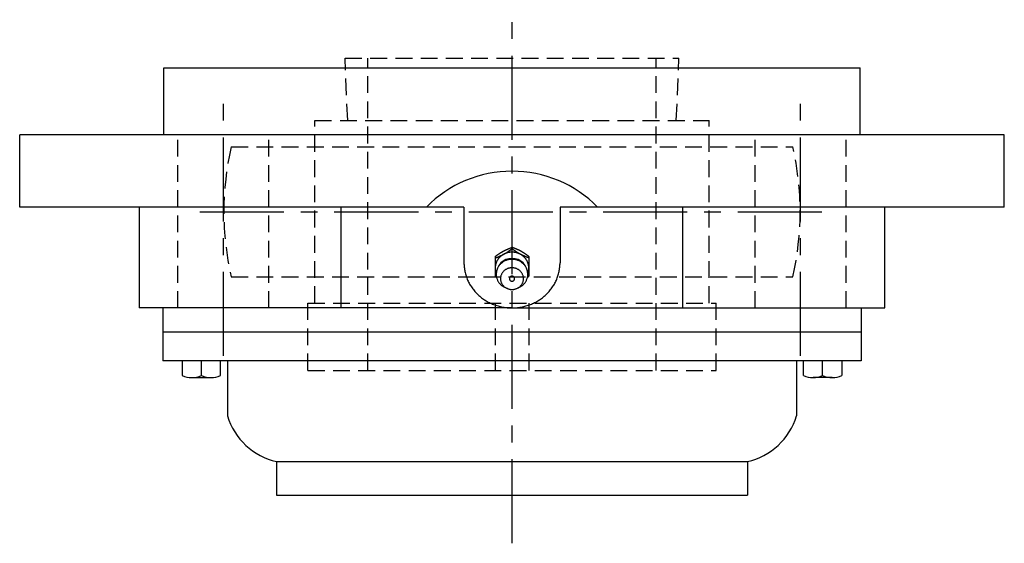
# Model space of a CAD drawing. Extents: x -113 to 261, y -113 to 261.
# Tile 10 of 11: x -103 to 102, y 153 to 261. Entities that reach past the tile are written whole.
import ezdxf

# ---------------------------------------------------------------- set-up
doc = ezdxf.new("R2010")
doc.units = 0
doc.header["$LTSCALE"] = 14
doc.linetypes.add('CENTER', pattern=[2, 1.25, -0.25, 0.25, -0.25])
doc.linetypes.add('HIDDEN', pattern=[0.375, 0.25, -0.125])
doc.layers.get('0').update_dxf_attribs({"linetype": 'CONTINUOUS'})
doc.layers.add('CENTER', color=1, linetype='CENTER')
doc.layers.add('HIDDEN', color=3, linetype='HIDDEN')

msp = doc.modelspace()

# ---------------------------------------------------------------- linework, layer by layer
for p, q in [((-72.5, 237.5), (-72.5, 251.5)), ((-72.5, 251.5), (72.5, 251.5)), ((72.5, 237.5), (72.5, 251.5)), ((102.5, 237.5), (-102.5, 237.5)), ((-102.5, 222.5), (-102.5, 237.5)), ((102.5, 222.5), (102.5, 237.5)), ((-10, 222.5), (-102.5, 222.5)), ((-77.6, 222.5), (-77.6, 201.5)), ((-35.55, 201.5), (-35.55, 222.5)), ((-10, 222.5), (-10, 210.9)), ((10, 222.5), (10, 210.9)), ((102.5, 222.5), (10, 222.5)), ((35.55, 201.5), (35.55, 222.5)), ((77.6, 201.5), (77.6, 222.5)), ((-3.5, 212.21), (-3.5, 208.1)), ((3.5, 212.21), (3.5, 208.1)), ((-3.24, 207.91), (-3.5, 208.1)), ((3.24, 207.91), (3.5, 208.1)), ((0, 201.5), (-77.6, 201.5)), ((-72.67, 201.5), (-72.67, 190.5)), ((0, 201.5), (77.6, 201.5)), ((72.67, 201.5), (72.67, 190.5)), ((-72.67, 196.5), (72.67, 196.5)), ((72.67, 190.5), (-72.67, 190.5)), ((-68.67, 190.5), (-68.67, 187.42)), ((-64.67, 187.42), (-64.67, 190.5)), ((-60.67, 187.42), (-60.67, 190.5)), ((-59.25, 190.5), (-59.25, 179.04)), ((59.25, 190.5), (59.25, 179.04)), ((60.67, 187.42), (60.67, 190.5)), ((64.67, 187.42), (64.67, 190.5)), ((68.67, 190.5), (68.67, 187.42)), ((-66.67, 187), (-62.67, 187)), ((66.67, 187), (62.67, 187)), ((-49, 169.5), (49, 169.5)), ((-49, 169.5), (-49, 162.5)), ((49, 169.5), (49, 162.5)), ((-49, 162.5), (49, 162.5))]:
    msp.add_line(p, q)
at = {"linetype": 'CONTINUOUS'}
for p, q in [((0, 213.8), (0, 214.11)), ((-0.96, 205.53), (-1.33, 205.68)), ((0.96, 205.53), (1.33, 205.68))]:
    msp.add_line(p, q, dxfattribs=at)
for points in [[(-3.5, 212.21, 0), (-3.48, 212.23, 0), (-3.46, 212.24, 0), (-3.44, 212.26, 0), (-3.42, 212.27, 0), (-3.4, 212.29, 0), (-3.38, 212.3, 0), (-3.36, 212.32, 0), (-3.34, 212.33, 0), (-3.31, 212.34, 0), (-3.29, 212.36, 0), (-3.27, 212.37, 0), (-3.25, 212.39, 0), (-3.23, 212.4, 0), (-3.21, 212.42, 0), (-3.19, 212.43, 0), (-3.17, 212.45, 0), (-3.15, 212.46, 0), (-3.13, 212.48, 0), (-3.11, 212.49, 0), (-3.09, 212.5, 0), (-3.07, 212.52, 0), (-3.05, 212.53, 0), (-3.03, 212.55, 0), (-3.01, 212.56, 0), (-2.99, 212.58, 0), (-2.96, 212.59, 0), (-2.94, 212.61, 0), (-2.92, 212.62, 0), (-2.9, 212.63, 0), (-2.88, 212.65, 0), (-2.86, 212.66, 0), (-2.84, 212.68, 0), (-2.82, 212.69, 0), (-2.8, 212.71, 0), (-2.78, 212.72, 0), (-2.76, 212.73, 0), (-2.74, 212.75, 0), (-2.71, 212.76, 0), (-2.69, 212.78, 0), (-2.67, 212.79, 0), (-2.65, 212.8, 0), (-2.63, 212.82, 0), (-2.61, 212.83, 0), (-2.59, 212.85, 0), (-2.57, 212.86, 0), (-2.55, 212.87, 0), (-2.53, 212.89, 0), (-2.51, 212.9, 0), (-2.48, 212.91, 0), (-2.46, 212.93, 0), (-2.44, 212.94, 0), (-2.42, 212.96, 0), (-2.4, 212.97, 0), (-2.38, 212.98, 0), (-2.36, 213, 0), (-2.34, 213.01, 0), (-2.31, 213.02, 0), (-2.29, 213.03, 0), (-2.27, 213.05, 0), (-2.25, 213.06, 0), (-2.23, 213.07, 0), (-2.21, 213.09, 0), (-2.19, 213.1, 0), (-2.16, 213.11, 0), (-2.14, 213.13, 0), (-2.12, 213.14, 0), (-2.1, 213.15, 0), (-2.08, 213.16, 0), (-2.06, 213.18, 0), (-2.03, 213.19, 0), (-2.01, 213.2, 0), (-1.99, 213.21, 0), (-1.97, 213.23, 0), (-1.95, 213.24, 0), (-1.93, 213.25, 0), (-1.9, 213.26, 0), (-1.88, 213.28, 0), (-1.86, 213.29, 0), (-1.84, 213.3, 0), (-1.82, 213.31, 0), (-1.79, 213.32, 0), (-1.77, 213.34, 0), (-1.75, 213.35, 0), (-1.73, 213.36, 0), (-1.71, 213.37, 0), (-1.68, 213.38, 0), (-1.66, 213.39, 0), (-1.64, 213.41, 0), (-1.62, 213.42, 0), (-1.59, 213.43, 0), (-1.57, 213.44, 0), (-1.55, 213.45, 0), (-1.53, 213.46, 0), (-1.5, 213.47, 0), (-1.48, 213.48, 0), (-1.46, 213.49, 0), (-1.44, 213.5, 0), (-1.41, 213.52, 0), (-1.39, 213.53, 0), (-1.37, 213.54, 0), (-1.35, 213.55, 0), (-1.32, 213.56, 0), (-1.3, 213.57, 0), (-1.28, 213.58, 0), (-1.26, 213.59, 0), (-1.23, 213.6, 0), (-1.21, 213.61, 0), (-1.19, 213.62, 0), (-1.16, 213.63, 0), (-1.14, 213.64, 0), (-1.12, 213.65, 0), (-1.1, 213.66, 0), (-1.07, 213.67, 0), (-1.05, 213.68, 0), (-1.03, 213.69, 0), (-1, 213.7, 0), (-0.98, 213.71, 0), (-0.96, 213.72, 0), (-0.93, 213.73, 0), (-0.91, 213.74, 0), (-0.89, 213.75, 0), (-0.86, 213.76, 0), (-0.84, 213.77, 0), (-0.82, 213.78, 0), (-0.8, 213.79, 0), (-0.77, 213.8, 0), (-0.75, 213.81, 0), (-0.73, 213.82, 0), (-0.7, 213.83, 0), (-0.68, 213.84, 0), (-0.66, 213.85, 0), (-0.63, 213.86, 0), (-0.61, 213.87, 0), (-0.59, 213.88, 0), (-0.56, 213.89, 0), (-0.54, 213.9, 0), (-0.52, 213.91, 0), (-0.49, 213.92, 0), (-0.47, 213.93, 0), (-0.45, 213.94, 0), (-0.42, 213.94, 0), (-0.4, 213.96, 0), (-0.38, 213.96, 0), (-0.35, 213.97, 0), (-0.33, 213.98, 0), (-0.3, 213.99, 0), (-0.28, 214, 0), (-0.26, 214.01, 0), (-0.23, 214.02, 0), (-0.21, 214.03, 0), (-0.19, 214.04, 0), (-0.16, 214.05, 0), (-0.14, 214.06, 0), (-0.12, 214.07, 0), (-0.09, 214.08, 0), (-0.07, 214.09, 0), (-0.05, 214.09, 0), (-0.02, 214.1, 0), (0, 214.11, 0)], [(-3.5, 211.9, 0), (-3.48, 211.91, 0), (-3.45, 211.92, 0), (-3.43, 211.93, 0), (-3.41, 211.94, 0), (-3.38, 211.95, 0), (-3.36, 211.96, 0), (-3.34, 211.97, 0), (-3.31, 211.97, 0), (-3.29, 211.98, 0), (-3.27, 211.99, 0), (-3.24, 212, 0), (-3.22, 212.01, 0), (-3.19, 212.02, 0), (-3.17, 212.03, 0), (-3.15, 212.04, 0), (-3.12, 212.05, 0), (-3.1, 212.06, 0), (-3.08, 212.07, 0), (-3.05, 212.08, 0), (-3.03, 212.09, 0), (-3.01, 212.09, 0), (-2.98, 212.1, 0), (-2.96, 212.11, 0), (-2.94, 212.12, 0), (-2.91, 212.13, 0), (-2.89, 212.14, 0), (-2.87, 212.15, 0), (-2.84, 212.16, 0), (-2.82, 212.17, 0), (-2.8, 212.18, 0), (-2.77, 212.19, 0), (-2.75, 212.2, 0), (-2.73, 212.21, 0), (-2.7, 212.22, 0), (-2.68, 212.23, 0), (-2.66, 212.24, 0), (-2.63, 212.25, 0), (-2.61, 212.26, 0), (-2.59, 212.27, 0), (-2.57, 212.28, 0), (-2.54, 212.29, 0), (-2.52, 212.3, 0), (-2.5, 212.31, 0), (-2.47, 212.32, 0), (-2.45, 212.33, 0), (-2.43, 212.34, 0), (-2.4, 212.35, 0), (-2.38, 212.36, 0), (-2.36, 212.37, 0), (-2.34, 212.38, 0), (-2.31, 212.39, 0), (-2.29, 212.4, 0), (-2.27, 212.41, 0), (-2.24, 212.42, 0), (-2.22, 212.43, 0), (-2.2, 212.44, 0), (-2.18, 212.45, 0), (-2.15, 212.46, 0), (-2.13, 212.47, 0), (-2.11, 212.48, 0), (-2.08, 212.5, 0), (-2.06, 212.51, 0), (-2.04, 212.52, 0), (-2.02, 212.53, 0), (-1.99, 212.54, 0), (-1.97, 212.55, 0), (-1.95, 212.56, 0), (-1.93, 212.57, 0), (-1.9, 212.58, 0), (-1.88, 212.59, 0), (-1.86, 212.61, 0), (-1.84, 212.62, 0), (-1.82, 212.63, 0), (-1.79, 212.64, 0), (-1.77, 212.65, 0), (-1.75, 212.66, 0), (-1.73, 212.68, 0), (-1.7, 212.69, 0), (-1.68, 212.7, 0), (-1.66, 212.71, 0), (-1.64, 212.72, 0), (-1.62, 212.74, 0), (-1.6, 212.75, 0), (-1.57, 212.76, 0), (-1.55, 212.77, 0), (-1.53, 212.78, 0), (-1.51, 212.8, 0), (-1.49, 212.81, 0), (-1.46, 212.82, 0), (-1.44, 212.83, 0), (-1.42, 212.85, 0), (-1.4, 212.86, 0), (-1.38, 212.87, 0), (-1.36, 212.88, 0), (-1.33, 212.9, 0), (-1.31, 212.91, 0), (-1.29, 212.92, 0), (-1.27, 212.94, 0), (-1.25, 212.95, 0), (-1.23, 212.96, 0), (-1.21, 212.98, 0), (-1.19, 212.99, 0), (-1.16, 213, 0), (-1.14, 213.02, 0), (-1.12, 213.03, 0), (-1.1, 213.04, 0), (-1.08, 213.06, 0), (-1.06, 213.07, 0), (-1.04, 213.08, 0), (-1.02, 213.1, 0), (-0.99, 213.11, 0), (-0.97, 213.12, 0), (-0.95, 213.14, 0), (-0.93, 213.15, 0), (-0.91, 213.17, 0), (-0.89, 213.18, 0), (-0.87, 213.19, 0), (-0.85, 213.21, 0), (-0.83, 213.22, 0), (-0.81, 213.24, 0), (-0.78, 213.25, 0), (-0.76, 213.26, 0), (-0.74, 213.28, 0), (-0.72, 213.29, 0), (-0.7, 213.31, 0), (-0.68, 213.32, 0), (-0.66, 213.33, 0), (-0.64, 213.35, 0), (-0.62, 213.36, 0), (-0.6, 213.38, 0), (-0.58, 213.39, 0), (-0.56, 213.41, 0), (-0.54, 213.42, 0), (-0.51, 213.44, 0), (-0.49, 213.45, 0), (-0.47, 213.46, 0), (-0.45, 213.48, 0), (-0.43, 213.49, 0), (-0.41, 213.51, 0), (-0.39, 213.52, 0), (-0.37, 213.54, 0), (-0.35, 213.55, 0), (-0.33, 213.56, 0), (-0.31, 213.58, 0), (-0.29, 213.59, 0), (-0.27, 213.61, 0), (-0.25, 213.62, 0), (-0.23, 213.64, 0), (-0.21, 213.65, 0), (-0.18, 213.67, 0), (-0.16, 213.68, 0), (-0.14, 213.7, 0), (-0.12, 213.71, 0), (-0.1, 213.73, 0), (-0.08, 213.74, 0), (-0.06, 213.75, 0), (-0.04, 213.77, 0), (-0.02, 213.78, 0), (0, 213.8, 0)], [(3.5, 212.21, 0), (3.48, 212.23, 0), (3.46, 212.24, 0), (3.44, 212.26, 0), (3.42, 212.27, 0), (3.4, 212.29, 0), (3.38, 212.3, 0), (3.36, 212.32, 0), (3.34, 212.33, 0), (3.31, 212.34, 0), (3.29, 212.36, 0), (3.27, 212.37, 0), (3.25, 212.39, 0), (3.23, 212.4, 0), (3.21, 212.42, 0), (3.19, 212.43, 0), (3.17, 212.45, 0), (3.15, 212.46, 0), (3.13, 212.48, 0), (3.11, 212.49, 0), (3.09, 212.5, 0), (3.07, 212.52, 0), (3.05, 212.53, 0), (3.03, 212.55, 0), (3.01, 212.56, 0), (2.99, 212.58, 0), (2.96, 212.59, 0), (2.94, 212.61, 0), (2.92, 212.62, 0), (2.9, 212.63, 0), (2.88, 212.65, 0), (2.86, 212.66, 0), (2.84, 212.68, 0), (2.82, 212.69, 0), (2.8, 212.71, 0), (2.78, 212.72, 0), (2.76, 212.73, 0), (2.74, 212.75, 0), (2.71, 212.76, 0), (2.69, 212.78, 0), (2.67, 212.79, 0), (2.65, 212.8, 0), (2.63, 212.82, 0), (2.61, 212.83, 0), (2.59, 212.85, 0), (2.57, 212.86, 0), (2.55, 212.87, 0), (2.53, 212.89, 0), (2.51, 212.9, 0), (2.48, 212.91, 0), (2.46, 212.93, 0), (2.44, 212.94, 0), (2.42, 212.96, 0), (2.4, 212.97, 0), (2.38, 212.98, 0), (2.36, 213, 0), (2.34, 213.01, 0), (2.31, 213.02, 0), (2.29, 213.03, 0), (2.27, 213.05, 0), (2.25, 213.06, 0), (2.23, 213.07, 0), (2.21, 213.09, 0), (2.19, 213.1, 0), (2.16, 213.11, 0), (2.14, 213.13, 0), (2.12, 213.14, 0), (2.1, 213.15, 0), (2.08, 213.16, 0), (2.06, 213.18, 0), (2.03, 213.19, 0), (2.01, 213.2, 0), (1.99, 213.21, 0), (1.97, 213.23, 0), (1.95, 213.24, 0), (1.93, 213.25, 0), (1.9, 213.26, 0), (1.88, 213.28, 0), (1.86, 213.29, 0), (1.84, 213.3, 0), (1.82, 213.31, 0), (1.79, 213.32, 0), (1.77, 213.34, 0), (1.75, 213.35, 0), (1.73, 213.36, 0), (1.71, 213.37, 0), (1.68, 213.38, 0), (1.66, 213.39, 0), (1.64, 213.41, 0), (1.62, 213.42, 0), (1.59, 213.43, 0), (1.57, 213.44, 0), (1.55, 213.45, 0), (1.53, 213.46, 0), (1.5, 213.47, 0), (1.48, 213.48, 0), (1.46, 213.49, 0), (1.44, 213.5, 0), (1.41, 213.52, 0), (1.39, 213.53, 0), (1.37, 213.54, 0), (1.35, 213.55, 0), (1.32, 213.56, 0), (1.3, 213.57, 0), (1.28, 213.58, 0), (1.26, 213.59, 0), (1.23, 213.6, 0), (1.21, 213.61, 0), (1.19, 213.62, 0), (1.16, 213.63, 0), (1.14, 213.64, 0), (1.12, 213.65, 0), (1.1, 213.66, 0), (1.07, 213.67, 0), (1.05, 213.68, 0), (1.03, 213.69, 0), (1, 213.7, 0), (0.98, 213.71, 0), (0.96, 213.72, 0), (0.93, 213.73, 0), (0.91, 213.74, 0), (0.89, 213.75, 0), (0.86, 213.76, 0), (0.84, 213.77, 0), (0.82, 213.78, 0), (0.8, 213.79, 0), (0.77, 213.8, 0), (0.75, 213.81, 0), (0.73, 213.82, 0), (0.7, 213.83, 0), (0.68, 213.84, 0), (0.66, 213.85, 0), (0.63, 213.86, 0), (0.61, 213.87, 0), (0.59, 213.88, 0), (0.56, 213.89, 0), (0.54, 213.9, 0), (0.52, 213.91, 0), (0.49, 213.92, 0), (0.47, 213.93, 0), (0.45, 213.94, 0), (0.42, 213.94, 0), (0.4, 213.96, 0), (0.38, 213.96, 0), (0.35, 213.97, 0), (0.33, 213.98, 0), (0.3, 213.99, 0), (0.28, 214, 0), (0.26, 214.01, 0), (0.23, 214.02, 0), (0.21, 214.03, 0), (0.19, 214.04, 0), (0.16, 214.05, 0), (0.14, 214.06, 0), (0.12, 214.07, 0), (0.09, 214.08, 0), (0.07, 214.09, 0), (0.05, 214.09, 0), (0.02, 214.1, 0), (0, 214.11, 0)], [(3.5, 211.9, 0), (3.48, 211.91, 0), (3.45, 211.92, 0), (3.43, 211.93, 0), (3.41, 211.94, 0), (3.38, 211.95, 0), (3.36, 211.96, 0), (3.34, 211.97, 0), (3.31, 211.97, 0), (3.29, 211.98, 0), (3.27, 211.99, 0), (3.24, 212, 0), (3.22, 212.01, 0), (3.19, 212.02, 0), (3.17, 212.03, 0), (3.15, 212.04, 0), (3.12, 212.05, 0), (3.1, 212.06, 0), (3.08, 212.07, 0), (3.05, 212.08, 0), (3.03, 212.09, 0), (3.01, 212.09, 0), (2.98, 212.1, 0), (2.96, 212.11, 0), (2.94, 212.12, 0), (2.91, 212.13, 0), (2.89, 212.14, 0), (2.87, 212.15, 0), (2.84, 212.16, 0), (2.82, 212.17, 0), (2.8, 212.18, 0), (2.77, 212.19, 0), (2.75, 212.2, 0), (2.73, 212.21, 0), (2.7, 212.22, 0), (2.68, 212.23, 0), (2.66, 212.24, 0), (2.63, 212.25, 0), (2.61, 212.26, 0), (2.59, 212.27, 0), (2.57, 212.28, 0), (2.54, 212.29, 0), (2.52, 212.3, 0), (2.5, 212.31, 0), (2.47, 212.32, 0), (2.45, 212.33, 0), (2.43, 212.34, 0), (2.4, 212.35, 0), (2.38, 212.36, 0), (2.36, 212.37, 0), (2.34, 212.38, 0), (2.31, 212.39, 0), (2.29, 212.4, 0), (2.27, 212.41, 0), (2.24, 212.42, 0), (2.22, 212.43, 0), (2.2, 212.44, 0), (2.18, 212.45, 0), (2.15, 212.46, 0), (2.13, 212.47, 0), (2.11, 212.48, 0), (2.08, 212.5, 0), (2.06, 212.51, 0), (2.04, 212.52, 0), (2.02, 212.53, 0), (1.99, 212.54, 0), (1.97, 212.55, 0), (1.95, 212.56, 0), (1.93, 212.57, 0), (1.9, 212.58, 0), (1.88, 212.59, 0), (1.86, 212.61, 0), (1.84, 212.62, 0), (1.82, 212.63, 0), (1.79, 212.64, 0), (1.77, 212.65, 0), (1.75, 212.66, 0), (1.73, 212.68, 0), (1.7, 212.69, 0), (1.68, 212.7, 0), (1.66, 212.71, 0), (1.64, 212.72, 0), (1.62, 212.74, 0), (1.6, 212.75, 0), (1.57, 212.76, 0), (1.55, 212.77, 0), (1.53, 212.78, 0), (1.51, 212.8, 0), (1.49, 212.81, 0), (1.46, 212.82, 0), (1.44, 212.83, 0), (1.42, 212.85, 0), (1.4, 212.86, 0), (1.38, 212.87, 0), (1.36, 212.88, 0), (1.33, 212.9, 0), (1.31, 212.91, 0), (1.29, 212.92, 0), (1.27, 212.94, 0), (1.25, 212.95, 0), (1.23, 212.96, 0), (1.21, 212.98, 0), (1.19, 212.99, 0), (1.16, 213, 0), (1.14, 213.02, 0), (1.12, 213.03, 0), (1.1, 213.04, 0), (1.08, 213.06, 0), (1.06, 213.07, 0), (1.04, 213.08, 0), (1.02, 213.1, 0), (0.99, 213.11, 0), (0.97, 213.12, 0), (0.95, 213.14, 0), (0.93, 213.15, 0), (0.91, 213.17, 0), (0.89, 213.18, 0), (0.87, 213.19, 0), (0.85, 213.21, 0), (0.83, 213.22, 0), (0.81, 213.24, 0), (0.78, 213.25, 0), (0.76, 213.26, 0), (0.74, 213.28, 0), (0.72, 213.29, 0), (0.7, 213.31, 0), (0.68, 213.32, 0), (0.66, 213.33, 0), (0.64, 213.35, 0), (0.62, 213.36, 0), (0.6, 213.38, 0), (0.58, 213.39, 0), (0.56, 213.41, 0), (0.54, 213.42, 0), (0.51, 213.44, 0), (0.49, 213.45, 0), (0.47, 213.46, 0), (0.45, 213.48, 0), (0.43, 213.49, 0), (0.41, 213.51, 0), (0.39, 213.52, 0), (0.37, 213.54, 0), (0.35, 213.55, 0), (0.33, 213.56, 0), (0.31, 213.58, 0), (0.29, 213.59, 0), (0.27, 213.61, 0), (0.25, 213.62, 0), (0.23, 213.64, 0), (0.21, 213.65, 0), (0.18, 213.67, 0), (0.16, 213.68, 0), (0.14, 213.7, 0), (0.12, 213.71, 0), (0.1, 213.73, 0), (0.08, 213.74, 0), (0.06, 213.75, 0), (0.04, 213.77, 0), (0.02, 213.78, 0), (0, 213.8, 0)], [(-10, 210.9, 0), (-10, 210.67, 0), (-9.99, 210.44, 0), (-9.97, 210.21, 0), (-9.95, 209.98, 0), (-9.92, 209.75, 0), (-9.89, 209.52, 0), (-9.85, 209.29, 0), (-9.81, 209.06, 0), (-9.76, 208.84, 0), (-9.7, 208.61, 0), (-9.64, 208.39, 0), (-9.57, 208.17, 0), (-9.5, 207.95, 0), (-9.42, 207.73, 0), (-9.33, 207.51, 0), (-9.24, 207.3, 0), (-9.14, 207.09, 0), (-9.04, 206.88, 0), (-8.93, 206.67, 0), (-8.82, 206.47, 0), (-8.7, 206.26, 0), (-8.58, 206.07, 0), (-8.45, 205.87, 0), (-8.31, 205.68, 0), (-8.18, 205.49, 0), (-8.03, 205.3, 0), (-7.88, 205.12, 0), (-7.73, 204.94, 0), (-7.57, 204.76, 0), (-7.41, 204.59, 0), (-7.24, 204.42, 0), (-7.07, 204.25, 0), (-6.9, 204.09, 0), (-6.72, 203.93, 0), (-6.53, 203.78, 0), (-6.34, 203.63, 0), (-6.15, 203.49, 0), (-5.96, 203.35, 0), (-5.76, 203.21, 0), (-5.56, 203.08, 0), (-5.35, 202.96, 0), (-5.14, 202.84, 0), (-4.93, 202.72, 0), (-4.71, 202.61, 0), (-4.5, 202.5, 0), (-4.28, 202.4, 0), (-4.05, 202.31, 0), (-3.83, 202.22, 0), (-3.6, 202.13, 0), (-3.37, 202.05, 0), (-3.14, 201.97, 0), (-2.9, 201.91, 0), (-2.67, 201.84, 0), (-2.43, 201.78, 0), (-2.19, 201.73, 0), (-1.95, 201.68, 0), (-1.71, 201.64, 0), (-1.47, 201.6, 0), (-1.22, 201.57, 0), (-0.98, 201.54, 0), (-0.74, 201.53, 0), (-0.49, 201.51, 0), (-0.25, 201.5, 0), (0, 201.5, 0), (0.25, 201.5, 0), (0.49, 201.51, 0), (0.74, 201.53, 0), (0.98, 201.54, 0), (1.22, 201.57, 0), (1.47, 201.6, 0), (1.71, 201.64, 0), (1.95, 201.68, 0), (2.19, 201.73, 0), (2.43, 201.78, 0), (2.67, 201.84, 0), (2.9, 201.91, 0), (3.14, 201.97, 0), (3.37, 202.05, 0), (3.6, 202.13, 0), (3.83, 202.22, 0), (4.05, 202.31, 0), (4.28, 202.4, 0), (4.5, 202.5, 0), (4.71, 202.61, 0), (4.93, 202.72, 0), (5.14, 202.84, 0), (5.35, 202.96, 0), (5.56, 203.08, 0), (5.76, 203.21, 0), (5.96, 203.35, 0), (6.15, 203.49, 0), (6.34, 203.63, 0), (6.53, 203.78, 0), (6.72, 203.93, 0), (6.9, 204.09, 0), (7.07, 204.25, 0), (7.24, 204.42, 0), (7.41, 204.59, 0), (7.57, 204.76, 0), (7.73, 204.94, 0), (7.88, 205.12, 0), (8.03, 205.3, 0), (8.18, 205.49, 0), (8.31, 205.68, 0), (8.45, 205.87, 0), (8.58, 206.07, 0), (8.7, 206.26, 0), (8.82, 206.47, 0), (8.93, 206.67, 0), (9.04, 206.88, 0), (9.14, 207.09, 0), (9.24, 207.3, 0), (9.33, 207.51, 0), (9.42, 207.73, 0), (9.5, 207.95, 0), (9.57, 208.17, 0), (9.64, 208.39, 0), (9.7, 208.61, 0), (9.76, 208.84, 0), (9.81, 209.06, 0), (9.85, 209.29, 0), (9.89, 209.52, 0), (9.92, 209.75, 0), (9.95, 209.98, 0), (9.97, 210.21, 0), (9.99, 210.44, 0), (10, 210.67, 0), (10, 210.9, 0)]]:
    msp.add_polyline3d(points)
for points in [[(3.29, 208.71, 0), (3.33, 208.8, 0), (3.36, 208.89, 0), (3.39, 208.99, 0), (3.41, 209.08, 0), (3.43, 209.18, 0), (3.45, 209.28, 0), (3.47, 209.37, 0), (3.48, 209.47, 0), (3.49, 209.57, 0), (3.5, 209.67, 0), (3.5, 209.77, 0), (3.5, 209.86, 0), (3.5, 209.96, 0), (3.49, 210.06, 0), (3.48, 210.16, 0), (3.47, 210.26, 0), (3.45, 210.35, 0), (3.43, 210.45, 0), (3.41, 210.55, 0), (3.39, 210.64, 0), (3.36, 210.74, 0), (3.33, 210.83, 0), (3.3, 210.93, 0), (3.26, 211.02, 0), (3.22, 211.11, 0), (3.18, 211.2, 0), (3.13, 211.29, 0), (3.08, 211.37, 0), (3.03, 211.46, 0), (2.98, 211.54, 0), (2.92, 211.63, 0), (2.86, 211.71, 0), (2.8, 211.79, 0), (2.74, 211.87, 0), (2.67, 211.94, 0), (2.6, 212.02, 0), (2.53, 212.09, 0), (2.46, 212.16, 0), (2.38, 212.23, 0), (2.3, 212.29, 0), (2.22, 212.36, 0), (2.14, 212.42, 0), (2.06, 212.48, 0), (1.97, 212.53, 0), (1.88, 212.59, 0), (1.8, 212.64, 0), (1.7, 212.69, 0), (1.61, 212.74, 0), (1.52, 212.78, 0), (1.42, 212.82, 0), (1.33, 212.86, 0), (1.23, 212.9, 0), (1.13, 212.93, 0), (1.03, 212.96, 0), (0.93, 212.99, 0), (0.83, 213.01, 0), (0.73, 213.03, 0), (0.63, 213.05, 0), (0.52, 213.07, 0), (0.42, 213.08, 0), (0.31, 213.09, 0), (0.21, 213.1, 0), (0.1, 213.1, 0), (0, 213.1, 0), (-0.1, 213.1, 0), (-0.21, 213.1, 0), (-0.31, 213.09, 0), (-0.42, 213.08, 0), (-0.52, 213.07, 0), (-0.63, 213.05, 0), (-0.73, 213.03, 0), (-0.83, 213.01, 0), (-0.93, 212.99, 0), (-1.03, 212.96, 0), (-1.13, 212.93, 0), (-1.23, 212.9, 0), (-1.33, 212.86, 0), (-1.42, 212.82, 0), (-1.52, 212.78, 0), (-1.61, 212.74, 0), (-1.7, 212.69, 0), (-1.8, 212.64, 0), (-1.88, 212.59, 0), (-1.97, 212.53, 0), (-2.06, 212.48, 0), (-2.14, 212.42, 0), (-2.22, 212.36, 0), (-2.3, 212.29, 0), (-2.38, 212.23, 0), (-2.46, 212.16, 0), (-2.53, 212.09, 0), (-2.6, 212.02, 0), (-2.67, 211.94, 0), (-2.74, 211.87, 0), (-2.8, 211.79, 0), (-2.86, 211.71, 0), (-2.92, 211.63, 0), (-2.98, 211.54, 0), (-3.03, 211.46, 0), (-3.08, 211.37, 0), (-3.13, 211.29, 0), (-3.18, 211.2, 0), (-3.22, 211.11, 0), (-3.26, 211.02, 0), (-3.3, 210.93, 0), (-3.33, 210.83, 0), (-3.36, 210.74, 0), (-3.39, 210.64, 0), (-3.41, 210.55, 0), (-3.43, 210.45, 0), (-3.45, 210.35, 0), (-3.47, 210.26, 0), (-3.48, 210.16, 0), (-3.49, 210.06, 0), (-3.5, 209.96, 0), (-3.5, 209.86, 0), (-3.5, 209.77, 0), (-3.5, 209.67, 0), (-3.49, 209.57, 0), (-3.48, 209.47, 0), (-3.47, 209.37, 0), (-3.45, 209.28, 0), (-3.43, 209.18, 0), (-3.41, 209.08, 0), (-3.39, 208.99, 0), (-3.36, 208.89, 0), (-3.33, 208.8, 0), (-3.29, 208.71, 0)], [(1.33, 205.68, 0), (1.45, 205.73, 0), (1.58, 205.79, 0), (1.7, 205.86, 0), (1.82, 205.93, 0), (1.93, 206, 0), (2.05, 206.08, 0), (2.16, 206.17, 0), (2.26, 206.26, 0), (2.36, 206.35, 0), (2.46, 206.44, 0), (2.55, 206.55, 0), (2.64, 206.65, 0), (2.72, 206.76, 0), (2.79, 206.87, 0), (2.87, 206.98, 0), (2.93, 207.1, 0), (3, 207.22, 0), (3.05, 207.34, 0), (3.1, 207.46, 0), (3.15, 207.59, 0), (3.19, 207.71, 0), (3.22, 207.84, 0), (3.25, 207.97, 0), (3.27, 208.1, 0), (3.29, 208.23, 0), (3.3, 208.36, 0), (3.3, 208.5, 0), (3.3, 208.63, 0), (3.29, 208.76, 0), (3.28, 208.89, 0), (3.26, 209.02, 0), (3.23, 209.15, 0), (3.2, 209.28, 0), (3.16, 209.41, 0), (3.12, 209.53, 0), (3.07, 209.66, 0), (3.01, 209.78, 0), (2.95, 209.9, 0), (2.89, 210.02, 0), (2.82, 210.13, 0), (2.74, 210.24, 0), (2.66, 210.35, 0), (2.58, 210.46, 0), (2.48, 210.56, 0), (2.39, 210.65, 0), (2.29, 210.75, 0), (2.19, 210.84, 0), (2.08, 210.92, 0), (1.97, 211, 0), (1.85, 211.08, 0), (1.74, 211.15, 0), (1.62, 211.22, 0), (1.49, 211.28, 0), (1.36, 211.34, 0), (1.24, 211.39, 0), (1.1, 211.44, 0), (0.97, 211.48, 0), (0.83, 211.52, 0), (0.7, 211.55, 0), (0.56, 211.57, 0), (0.42, 211.59, 0), (0.28, 211.61, 0), (0.14, 211.61, 0), (0, 211.62, 0), (-0.14, 211.61, 0), (-0.28, 211.61, 0), (-0.42, 211.59, 0), (-0.56, 211.57, 0), (-0.7, 211.55, 0), (-0.83, 211.52, 0), (-0.97, 211.48, 0), (-1.1, 211.44, 0), (-1.24, 211.39, 0), (-1.36, 211.34, 0), (-1.49, 211.28, 0), (-1.62, 211.22, 0), (-1.74, 211.15, 0), (-1.85, 211.08, 0), (-1.97, 211, 0), (-2.08, 210.92, 0), (-2.19, 210.84, 0), (-2.29, 210.75, 0), (-2.39, 210.65, 0), (-2.48, 210.56, 0), (-2.58, 210.46, 0), (-2.66, 210.35, 0), (-2.74, 210.24, 0), (-2.82, 210.13, 0), (-2.89, 210.02, 0), (-2.95, 209.9, 0), (-3.01, 209.78, 0), (-3.07, 209.66, 0), (-3.12, 209.53, 0), (-3.16, 209.41, 0), (-3.2, 209.28, 0), (-3.23, 209.15, 0), (-3.26, 209.02, 0), (-3.28, 208.89, 0), (-3.29, 208.76, 0), (-3.3, 208.63, 0), (-3.3, 208.5, 0), (-3.3, 208.36, 0), (-3.29, 208.23, 0), (-3.27, 208.1, 0), (-3.25, 207.97, 0), (-3.22, 207.84, 0), (-3.19, 207.71, 0), (-3.15, 207.59, 0), (-3.1, 207.46, 0), (-3.05, 207.34, 0), (-3, 207.22, 0), (-2.93, 207.1, 0), (-2.87, 206.98, 0), (-2.79, 206.87, 0), (-2.72, 206.76, 0), (-2.64, 206.65, 0), (-2.55, 206.55, 0), (-2.46, 206.44, 0), (-2.36, 206.35, 0), (-2.26, 206.26, 0), (-2.16, 206.17, 0), (-2.05, 206.08, 0), (-1.93, 206, 0), (-1.82, 205.93, 0), (-1.7, 205.86, 0), (-1.58, 205.79, 0), (-1.45, 205.73, 0), (-1.33, 205.68, 0)], [(2.4, 207.59, 0), (2.4, 207.7, 0), (2.39, 207.81, 0), (2.37, 207.92, 0), (2.35, 208.03, 0), (2.33, 208.14, 0), (2.3, 208.25, 0), (2.26, 208.35, 0), (2.22, 208.46, 0), (2.17, 208.56, 0), (2.12, 208.66, 0), (2.06, 208.75, 0), (2, 208.85, 0), (1.93, 208.94, 0), (1.86, 209.02, 0), (1.78, 209.11, 0), (1.7, 209.19, 0), (1.61, 209.26, 0), (1.52, 209.34, 0), (1.43, 209.4, 0), (1.33, 209.47, 0), (1.23, 209.53, 0), (1.13, 209.58, 0), (1.03, 209.63, 0), (0.92, 209.68, 0), (0.81, 209.72, 0), (0.7, 209.75, 0), (0.58, 209.78, 0), (0.47, 209.81, 0), (0.35, 209.82, 0), (0.24, 209.84, 0), (0.12, 209.84, 0), (0, 209.85, 0), (-0.12, 209.84, 0), (-0.24, 209.84, 0), (-0.35, 209.82, 0), (-0.47, 209.81, 0), (-0.58, 209.78, 0), (-0.7, 209.75, 0), (-0.81, 209.72, 0), (-0.92, 209.68, 0), (-1.03, 209.63, 0), (-1.13, 209.58, 0), (-1.23, 209.53, 0), (-1.33, 209.47, 0), (-1.43, 209.4, 0), (-1.52, 209.34, 0), (-1.61, 209.26, 0), (-1.7, 209.19, 0), (-1.78, 209.11, 0), (-1.86, 209.02, 0), (-1.93, 208.94, 0), (-2, 208.85, 0), (-2.06, 208.75, 0), (-2.12, 208.66, 0), (-2.17, 208.56, 0), (-2.22, 208.46, 0), (-2.26, 208.35, 0), (-2.3, 208.25, 0), (-2.33, 208.14, 0), (-2.35, 208.03, 0), (-2.37, 207.92, 0), (-2.39, 207.81, 0), (-2.4, 207.7, 0), (-2.4, 207.59, 0), (-2.4, 207.48, 0), (-2.39, 207.37, 0), (-2.37, 207.26, 0), (-2.35, 207.15, 0), (-2.33, 207.04, 0), (-2.3, 206.94, 0), (-2.26, 206.83, 0), (-2.22, 206.73, 0), (-2.17, 206.63, 0), (-2.12, 206.53, 0), (-2.06, 206.43, 0), (-2, 206.34, 0), (-1.93, 206.25, 0), (-1.86, 206.16, 0), (-1.78, 206.08, 0), (-1.7, 206, 0), (-1.61, 205.92, 0), (-1.52, 205.85, 0), (-1.43, 205.78, 0), (-1.33, 205.72, 0), (-1.23, 205.66, 0), (-1.13, 205.6, 0), (-1.03, 205.55, 0), (-0.92, 205.51, 0), (-0.81, 205.47, 0), (-0.7, 205.44, 0), (-0.58, 205.41, 0), (-0.47, 205.38, 0), (-0.35, 205.36, 0), (-0.24, 205.35, 0), (-0.12, 205.34, 0), (0, 205.34, 0), (0.12, 205.34, 0), (0.24, 205.35, 0), (0.35, 205.36, 0), (0.47, 205.38, 0), (0.58, 205.41, 0), (0.7, 205.44, 0), (0.81, 205.47, 0), (0.92, 205.51, 0), (1.03, 205.55, 0), (1.13, 205.6, 0), (1.23, 205.66, 0), (1.33, 205.72, 0), (1.43, 205.78, 0), (1.52, 205.85, 0), (1.61, 205.92, 0), (1.7, 206, 0), (1.78, 206.08, 0), (1.86, 206.16, 0), (1.93, 206.25, 0), (2, 206.34, 0), (2.06, 206.43, 0), (2.12, 206.53, 0), (2.17, 206.63, 0), (2.22, 206.73, 0), (2.26, 206.83, 0), (2.3, 206.94, 0), (2.33, 207.04, 0), (2.35, 207.15, 0), (2.37, 207.26, 0), (2.39, 207.37, 0), (2.4, 207.48, 0), (2.4, 207.59, 0)], [(0.55, 207.59, 0), (0.55, 207.62, 0), (0.55, 207.64, 0), (0.55, 207.67, 0), (0.54, 207.69, 0), (0.54, 207.72, 0), (0.53, 207.74, 0), (0.52, 207.77, 0), (0.51, 207.79, 0), (0.5, 207.82, 0), (0.49, 207.84, 0), (0.48, 207.86, 0), (0.46, 207.88, 0), (0.45, 207.9, 0), (0.43, 207.92, 0), (0.41, 207.94, 0), (0.39, 207.96, 0), (0.37, 207.98, 0), (0.35, 208, 0), (0.33, 208.01, 0), (0.31, 208.03, 0), (0.29, 208.04, 0), (0.26, 208.05, 0), (0.24, 208.06, 0), (0.21, 208.07, 0), (0.19, 208.08, 0), (0.16, 208.09, 0), (0.13, 208.1, 0), (0.11, 208.1, 0), (0.08, 208.11, 0), (0.05, 208.11, 0), (0.03, 208.11, 0), (0, 208.11, 0), (-0.03, 208.11, 0), (-0.05, 208.11, 0), (-0.08, 208.11, 0), (-0.11, 208.1, 0), (-0.13, 208.1, 0), (-0.16, 208.09, 0), (-0.19, 208.08, 0), (-0.21, 208.07, 0), (-0.24, 208.06, 0), (-0.26, 208.05, 0), (-0.29, 208.04, 0), (-0.31, 208.03, 0), (-0.33, 208.01, 0), (-0.35, 208, 0), (-0.37, 207.98, 0), (-0.39, 207.96, 0), (-0.41, 207.94, 0), (-0.43, 207.92, 0), (-0.45, 207.9, 0), (-0.46, 207.88, 0), (-0.48, 207.86, 0), (-0.49, 207.84, 0), (-0.5, 207.82, 0), (-0.51, 207.79, 0), (-0.52, 207.77, 0), (-0.53, 207.74, 0), (-0.54, 207.72, 0), (-0.54, 207.69, 0), (-0.55, 207.67, 0), (-0.55, 207.64, 0), (-0.55, 207.62, 0), (-0.55, 207.59, 0), (-0.55, 207.57, 0), (-0.55, 207.54, 0), (-0.55, 207.52, 0), (-0.54, 207.49, 0), (-0.54, 207.47, 0), (-0.53, 207.44, 0), (-0.52, 207.42, 0), (-0.51, 207.39, 0), (-0.5, 207.37, 0), (-0.49, 207.35, 0), (-0.48, 207.32, 0), (-0.46, 207.3, 0), (-0.45, 207.28, 0), (-0.43, 207.26, 0), (-0.41, 207.24, 0), (-0.39, 207.22, 0), (-0.37, 207.21, 0), (-0.35, 207.19, 0), (-0.33, 207.17, 0), (-0.31, 207.16, 0), (-0.29, 207.15, 0), (-0.26, 207.13, 0), (-0.24, 207.12, 0), (-0.21, 207.11, 0), (-0.19, 207.1, 0), (-0.16, 207.09, 0), (-0.13, 207.09, 0), (-0.11, 207.08, 0), (-0.08, 207.08, 0), (-0.05, 207.07, 0), (-0.03, 207.07, 0), (0, 207.07, 0), (0.03, 207.07, 0), (0.05, 207.07, 0), (0.08, 207.08, 0), (0.11, 207.08, 0), (0.13, 207.09, 0), (0.16, 207.09, 0), (0.19, 207.1, 0), (0.21, 207.11, 0), (0.24, 207.12, 0), (0.26, 207.13, 0), (0.29, 207.15, 0), (0.31, 207.16, 0), (0.33, 207.17, 0), (0.35, 207.19, 0), (0.37, 207.21, 0), (0.39, 207.22, 0), (0.41, 207.24, 0), (0.43, 207.26, 0), (0.45, 207.28, 0), (0.46, 207.3, 0), (0.48, 207.32, 0), (0.49, 207.35, 0), (0.5, 207.37, 0), (0.51, 207.39, 0), (0.52, 207.42, 0), (0.53, 207.44, 0), (0.54, 207.47, 0), (0.54, 207.49, 0), (0.55, 207.52, 0), (0.55, 207.54, 0), (0.55, 207.57, 0), (0.55, 207.59, 0)]]:
    msp.add_polyline3d(points, dxfattribs=at)
for centre, radius, start, end in [((0, 204.95), 25, 44.5901, 135.4099), ((-66.67, 192.03), 5.03, 246.5549, 293.4451), ((-62.67, 192.03), 5.03, 246.5549, 293.4451), ((62.67, 192.03), 5.03, 246.5549, 293.4451), ((66.67, 192.03), 5.03, 246.5549, 293.4451), ((-45.87, 183.14), 14, 197.0663, 257.0663), ((45.87, 183.14), 14, 282.9337, 342.9337)]:
    msp.add_arc(centre, radius, start, end)
msp.add_arc((0, 208.52), 3.3, 0, 180, dxfattribs=at)
at = {"layer": 'CENTER'}
for p, q in [((0, 152.5), (0, 261.5)), ((-60.1, 191.5), (-60.1, 247.5)), ((60.1, 191.5), (60.1, 247.5)), ((-65, 221.5), (65, 221.5))]:
    msp.add_line(p, q, dxfattribs=at)
at = {"layer": 'HIDDEN'}
for p, q in [((-34.75, 253.5), (34.75, 253.5)), ((-34.21, 240.51), (-34.75, 253.5)), ((-30, 188.5), (-30, 253.5)), ((30, 188.5), (30, 253.5)), ((34.21, 240.51), (34.75, 253.5)), ((-41.05, 240.5), (41.05, 240.5)), ((-41.05, 202.5), (-41.05, 240.5)), ((41.05, 202.5), (41.05, 240.5)), ((-69.6, 201.5), (-69.6, 237.5)), ((-50.6, 201.5), (-50.6, 237.5)), ((50.6, 201.5), (50.6, 237.5)), ((69.6, 201.5), (69.6, 237.5)), ((-58.46, 235), (58.46, 235)), ((-58.46, 208), (58.46, 208)), ((-42.5, 202.5), (42.5, 202.5)), ((-42.5, 188.5), (-42.5, 202.5)), ((-3.5, 202.5), (-3.5, 188.5)), ((3.5, 202.5), (3.5, 188.5)), ((42.5, 188.5), (42.5, 202.5)), ((-42.5, 188.5), (42.5, 188.5))]:
    msp.add_line(p, q, dxfattribs=at)
for start, end in [(166.9971, 193.0029), (346.9971, 13.0029)]:
    msp.add_arc((0, 221.5), 60, start, end, dxfattribs=at)

doc.saveas('drawing.dxf')
